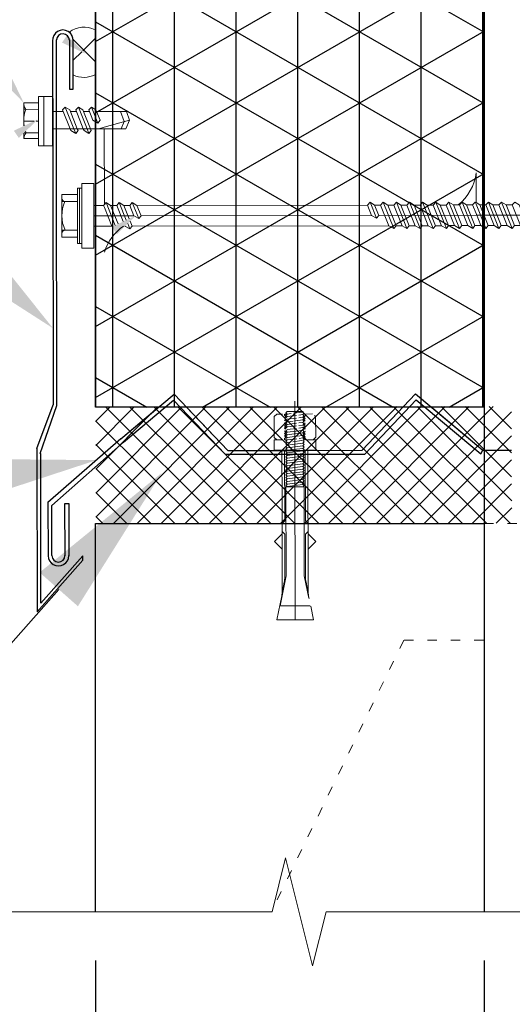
# Model space of a CAD drawing. Header units: millimetres. Extents: x 2842173 to 10151342, y -218675 to 375325.
# Tile 49 of 107: x 2933038 to 2933672, y 114681 to 115949. Entities that reach past the tile are written whole.
import ezdxf
from ezdxf import colors
from ezdxf.entities.mleader import LeaderData, LeaderLine
from ezdxf.math import Vec2, Vec3

# ---------------------------------------------------------------- set-up
doc = ezdxf.new("R2010")
doc.units = ezdxf.units.MM
doc.linetypes.add('ACAD_ISO03W100', pattern=[30, 12, -18])
doc.linetypes.add('IMPORT-ACAD_ISO02W100', pattern=[15, 12, -3])
doc.layers.get('Defpoints').update_dxf_attribs({"color": 255})
for name, color, linetype, lineweight in [('Axes_Ном._пера__7', 7, 'Continuous', 15), ('колонна_Ном._пера__7', 7, 'Continuous', 15), ('Линии_Ном._пера__7', 7, 'Continuous', 15), ('СО_штриховка_Ном._пера__1', 7, 'Continuous', 15), ('Узлы_Ном._пера__10', 134, 'Continuous', 15), ('Узлы_Ном._пера__13', 54, 'Continuous', 15)]:
    doc.layers.add(name, color=color, linetype=linetype, lineweight=lineweight)
doc.layers.add('Линии_Ном._пера__28', color=7, linetype='Continuous', lineweight=30, true_color=0xa80f02)
doc.layers.add('Узлы_Ном._пера__11', color=7, linetype='Continuous', lineweight=15, true_color=0x6c80ff)
doc.styles.add('4ertejniy', font='isocpeur.ttf')
doc.styles.add('ICOCPEUR', font='isocpeur.ttf')
doc.styles.add('ISOCPEUR', font='isocpeur.ttf')
doc.dimstyles.new('Z 1 20', dxfattribs={"dimscale": 100, "dimtxt": 3, "dimasz": 2.5, "dimexe": 1.25, "dimexo": 0.625, "dimtad": 1, "dimdec": 0, "dimlfac": 0.2, "dimrnd": 0.001, "dimtxsty": '4ertejniy', "dimblk": 'OBLIQUE', "dimcen": 2.5, "dimdle": 2, "dimclrt": 256, "dimadec": 0, "dimazin": 2, "dimtfac": 0.75, "dimtdec": 0, "dimtmove": 1, "dimatfit": 3, "dimldrblk": 'OBLIQUE', "dimfxl": 1, "dimtfill": 1, "dimtolj": 1, "dimarcsym": 1})

# ---------------------------------------------------------------- blocks, each defined once
blk = doc.blocks.new('_Oblique')
at = {"color": 0, "linetype": 'ByBlock', "lineweight": -2}
blk.add_line((-0.5, -0.5), (0.5, 0.5), dxfattribs=at)
blk = doc.blocks.new('*D554')
at = {"color": 0, "linetype": 'ByBlock', "lineweight": -2, "ltscale": 50, "transparency": 16777216}
for p, q in [((2933135.3, 114737.7), (2933135.3, 114139.8)), ((2933635.3, 114737.7), (2933635.3, 114139.8)), ((2932985.3, 114264.8), (2933785.3, 114264.8))]:
    blk.add_line(p, q, dxfattribs=at)
at = {"layer": 'Defpoints', "color": 0, "linetype": 'ByBlock', "ltscale": 50, "transparency": 16777216}
for p in [(2933135.3, 114800.2), (2933635.3, 114800.2), (2933635.3, 114264.8)]:
    blk.add_point(p, dxfattribs=at)
at = {"linetype": 'ByBlock', "lineweight": 25, "ltscale": 50, "transparency": 16777216, "insert": (2933385.3, 114452.3), "char_height": 250, "attachment_point": 5, "style": 'ICOCPEUR', "bg_fill": 3, "box_fill_scale": 1.1, "bg_fill_color": 256, "bg_fill_true_color": 13158600, "bg_fill_transparency": 0}
blk.add_mtext('\\A1;100', dxfattribs=at)
at = {"color": 0, "linetype": 'ByBlock', "lineweight": -2, "ltscale": 50, "transparency": 16777216, "xscale": 150, "yscale": 150, "zscale": 150, "rotation": 180}
blk.add_blockref('_Oblique', (2933135.3, 114264.8), dxfattribs=at)
at = {"color": 0, "linetype": 'ByBlock', "lineweight": -2, "ltscale": 50, "transparency": 16777216, "xscale": 150, "yscale": 150, "zscale": 150}
blk.add_blockref('_Oblique', (2933635.3, 114264.8), dxfattribs=at)
blk = doc.blocks.new('*D555')
at = {"color": 0, "linetype": 'ByBlock', "lineweight": -2, "ltscale": 50, "transparency": 16777216}
for p, q in [((2933635.3, 114737.7), (2933635.3, 114139.8)), ((2933984.8, 114730.6), (2933984.8, 114139.8)), ((2933485.3, 114264.8), (2934134.8, 114264.8))]:
    blk.add_line(p, q, dxfattribs=at)
at = {"layer": 'Defpoints', "color": 0, "linetype": 'ByBlock', "ltscale": 50, "transparency": 16777216}
for p in [(2933635.3, 114800.2), (2933984.8, 114793.1), (2933984.8, 114264.8)]:
    blk.add_point(p, dxfattribs=at)
at = {"linetype": 'ByBlock', "lineweight": 25, "ltscale": 50, "transparency": 16777216, "insert": (2933834.8, 114452.3), "char_height": 250, "attachment_point": 5, "style": 'ICOCPEUR', "bg_fill": 3, "box_fill_scale": 1.1, "bg_fill_color": 256, "bg_fill_true_color": 13158600, "bg_fill_transparency": 0}
blk.add_mtext('\\A1;70', dxfattribs=at)
at = {"color": 0, "linetype": 'ByBlock', "lineweight": -2, "ltscale": 50, "transparency": 16777216, "xscale": 150, "yscale": 150, "zscale": 150, "rotation": 180}
blk.add_blockref('_Oblique', (2933635.3, 114264.8), dxfattribs=at)
at = {"color": 0, "linetype": 'ByBlock', "lineweight": -2, "ltscale": 50, "transparency": 16777216, "xscale": 150, "yscale": 150, "zscale": 150}
blk.add_blockref('_Oblique', (2933984.8, 114264.8), dxfattribs=at)

msp = doc.modelspace()

# ---------------------------------------------------------------- hatches: boundary and pattern name
at = {"ltscale": 6}
h = msp.add_hatch(dxfattribs=at)
h.set_pattern_fill('NET3', color=256, scale=25, angle=-90, style=0)
h.set_pattern_definition([(270, (134156.97, -1288715.38), (79.375, -1e-14), []), (330, (134156.97, -1288715.38), (39.6875, 68.7407664), []), (30, (134156.97, -1288715.38), (-39.6875, 68.7407664), [])])
h.paths.add_polyline_path([(2933635.348, 117109.742), (2933135.348, 117109.742), (2933135.348, 116751.248), (2933153.026, 116733.57), (2933153.026, 116633.57), (2933135.348, 116615.892), (2933135.348, 116151.248), (2933153.026, 116133.57), (2933153.026, 116033.57), (2933135.348, 116015.892), (2933135.348, 115450.167), (2933635.348, 115450.167)])
at = {"layer": 'колонна_Ном._пера__7', "linetype": 'Continuous', "lineweight": 15}
for points in [[(2933381.873, 115407.836), (2933380.203, 115409.503), (2933381.869, 115411.173), (2933380.336, 115412.977), (2933381.864, 115414.51), (2933380.193, 115416.176), (2933381.86, 115417.847), (2933380.189, 115419.513), (2933381.855, 115421.184), (2933380.184, 115422.85), (2933381.85, 115424.521), (2933380.18, 115426.187), (2933381.846, 115427.857), (2933380.175, 115429.523), (2933381.841, 115431.194), (2933380.17, 115432.86), (2933381.837, 115434.531), (2933380.166, 115436.197), (2933381.832, 115437.868), (2933380.161, 115439.534), (2933381.827, 115441.205), (2933378.491, 115441.2), (2933378.493, 115439.532), (2933380.164, 115437.865), (2933378.497, 115436.195), (2933380.168, 115434.529), (2933378.502, 115432.858), (2933380.173, 115431.192), (2933378.507, 115429.521), (2933380.177, 115427.855), (2933378.511, 115426.184), (2933380.182, 115424.518), (2933378.516, 115422.848), (2933380.187, 115421.181), (2933378.52, 115419.511), (2933380.191, 115417.845), (2933378.525, 115416.174), (2933380.196, 115414.508), (2933378.53, 115412.837), (2933380.2, 115411.171), (2933378.534, 115409.5), (2933378.536, 115407.832)], [(2933402.728, 115407.865), (2933405.231, 115407.869), (2933405.23, 115408.703), (2933403.559, 115410.369), (2933405.225, 115412.04), (2933403.555, 115413.706), (2933405.221, 115415.376), (2933403.55, 115417.043), (2933405.216, 115418.713), (2933403.545, 115420.379), (2933405.211, 115422.05), (2933403.541, 115423.716), (2933405.207, 115425.387), (2933403.536, 115427.053), (2933405.202, 115428.724), (2933403.532, 115430.39), (2933405.198, 115432.06), (2933403.527, 115433.727), (2933405.193, 115435.397), (2933403.522, 115437.063), (2933405.188, 115438.734), (2933405.185, 115441.237), (2933402.682, 115441.233), (2933401.849, 115440.398), (2933403.52, 115438.732), (2933401.854, 115437.061), (2933403.525, 115435.395), (2933401.859, 115433.724), (2933403.529, 115432.058), (2933401.863, 115430.387), (2933403.534, 115428.721), (2933401.868, 115427.051), (2933403.538, 115425.385), (2933401.872, 115423.714), (2933403.543, 115422.048), (2933401.877, 115420.377), (2933403.548, 115418.711), (2933401.882, 115417.04), (2933403.552, 115415.374), (2933401.886, 115413.703), (2933403.557, 115412.037), (2933401.891, 115410.367), (2933403.561, 115408.701)]]:
    msp.add_hatch(color=7, dxfattribs=at).paths.add_polyline_path(points)
at = {"layer": 'Узлы_Ном._пера__10', "linetype": 'Continuous', "lineweight": 15}
h = msp.add_hatch(dxfattribs=at)
h.set_pattern_fill('FP_15', color=134, scale=0.272427, angle=0.078891, style=0, pattern_type=2)
h.set_pattern_definition([(45.07889, (2921727.662, 107264.136), (-15.432005, 15.389566), []), (135.07889, (2921727.662, 107264.136), (15.389566, 15.432005), [])])
h.paths.add_polyline_path([(2933135.348, 115450.167), (2933135.492, 115299.798), (2933670.913, 115300.536), (2933670.769, 115450.904), (2933216.652, 115450.279)])
at = {"layer": 'Узлы_Ном._пера__11', "linetype": 'Continuous', "lineweight": 15, "true_color": 0x6c80ff}
for points in [[(2933092.017, 115919.412), (2933123.077, 115904.816), (2933098.43, 115928.697)], [(2933030.041, 115805.984), (2933036.479, 115796.718), (2933061.061, 115820.666)], [(2933156.22, 115682.061), (2933162.658, 115672.794), (2933187.24, 115696.743)]]:
    msp.add_hatch(color=171, dxfattribs=at).paths.add_polyline_path(points)
at = {"layer": 'Узлы_Ном._пера__13', "linetype": 'Continuous', "lineweight": 15}
h = msp.add_hatch(dxfattribs=at)
h.set_pattern_fill('FP_12', color=54, scale=0.272427, angle=0.078891, style=0, pattern_type=2)
h.set_pattern_definition([(45.0789, (2921727.66, 107264.136), (-38.58001, 38.47392), []), (135.0789, (2921727.66, 107264.136), (38.47392, 38.58001), [])])
h.paths.add_polyline_path([(2933101.129, 115933.02), (2933103.373, 115930.901), (2933105.067, 115928.321), (2933106.118, 115925.419), (2933106.72, 115920.664), (2933123.077, 115904.816), (2933106.481, 115912.615), (2933106.519, 115877.751), (2933113.424, 115875.408), (2933120.678, 115874.673), (2933127.913, 115875.582), (2933134.759, 115878.09), (2933134.68, 115935.932), (2933128.042, 115938.368), (2933121.034, 115939.303), (2933113.99, 115938.692), (2933107.247, 115936.564)])

# ---------------------------------------------------------------- linework, layer by layer
at = {"lineweight": 35, "ltscale": 6}
msp.add_lwpolyline([(2933135.348, 115450.167), (2933135.348, 116015.892), (2933153.026, 116033.57), (2933153.026, 116133.57), (2933135.348, 116151.248), (2933135.348, 116615.892), (2933153.026, 116633.57), (2933153.026, 116733.57), (2933135.348, 116751.248), (2933135.348, 117109.742)], dxfattribs=at)
at = {"color": 250, "linetype": 'Continuous', "lineweight": 30, "ltscale": 15}
for points in [[(2933635.348, 115450.167), (2933635.348, 117109.742)], [(2933635.348, 117109.742), (2933635.348, 115450.167)], [(2933635.348, 115450.167), (2933635.348, 117109.742)], [(2933635.348, 117109.742), (2933635.348, 114800.167)], [(2933635.348, 115450.167), (2933135.348, 115450.167)], [(2933135.348, 114800.167), (2933135.348, 115300.167), (2933635.348, 115300.167)]]:
    msp.add_lwpolyline(points, dxfattribs=at)
at = {"color": 0, "linetype": 'ACAD_ISO03W100', "lineweight": 9}
for points in [[(2933635.348, 115300.167), (2933935.348, 115300.167)], [(2933634.425, 115150.167), (2933531.957, 115150.167), (2933361.444, 114800.167)]]:
    msp.add_lwpolyline(points, dxfattribs=at)
at = {"layer": 'Axes_Ном._пера__7', "color": 7, "linetype": 'Continuous', "lineweight": 15}
for p, q in [((2933133.109, 115696.395), (2933135.009, 115696.397)), ((2933135.009, 115696.397), (2933146.577, 115696.413)), ((2933146.577, 115696.413), (2933184.554, 115696.466)), ((2933193.752, 115696.478), (2933490.554, 115696.887)), ((2933499.752, 115696.9), (2933625.074, 115697.072)), ((2933625.074, 115697.072), (2933910.432, 115697.465))]:
    msp.add_line(p, q, dxfattribs=at)
at = {"layer": 'колонна_Ном._пера__7', "color": 7, "linetype": 'Continuous', "lineweight": 15}
for p, q in [((2933068.665, 115786.509), (2933068.577, 115850.144)), ((2933061.877, 115833.506), (2933042.882, 115833.48)), ((2933079.497, 115830.727), (2933093.61, 115830.747)), ((2933107.402, 115808.462), (2933096.173, 115836.411)), ((2933102.808, 115830.76), (2933110.54, 115830.77)), ((2933124.332, 115808.485), (2933113.103, 115836.434)), ((2933119.738, 115830.783), (2933127.332, 115830.793)), ((2933138.217, 115815.746), (2933129.897, 115836.453)), ((2933136.531, 115830.806), (2933146.392, 115830.82)), ((2933056.082, 115818.309), (2933042.903, 115818.291)), ((2933061.898, 115818.317), (2933058.645, 115818.313)), ((2933061.919, 115803.327), (2933043.237, 115803.301)), ((2933084.952, 115808.431), (2933079.528, 115808.423)), ((2933102.566, 115808.455), (2933084.952, 115808.431)), ((2933109.834, 115802.409), (2933107.402, 115808.462)), ((2933119.496, 115808.478), (2933111.764, 115808.468)), ((2933112.699, 115806.142), (2933111.764, 115808.468)), ((2933126.702, 115802.586), (2933124.332, 115808.485)), ((2933126.764, 115802.432), (2933129.632, 115806.165)), ((2933134.855, 115808.5), (2933128.695, 115808.491)), ((2933129.629, 115806.165), (2933128.695, 115808.491)), ((2933146.422, 115808.516), (2933134.855, 115808.5)), ((2933139.449, 115808.506), (2933146.42, 115810.477)), ((2933114.621, 115732.036), (2933114.719, 115660.703)), ((2933111.812, 115714.671), (2933091.8, 115714.643)), ((2933133.091, 115709.695), (2933134.991, 115709.698)), ((2933146.557, 115710.888), (2933145.489, 115709.712)), ((2933160.604, 115684.136), (2933148.844, 115713.407)), ((2933174.837, 115690.873), (2933165.774, 115713.43)), ((2933179.216, 115709.759), (2933171.613, 115709.748)), ((2933496.887, 115693.168), (2933488.567, 115713.875)), ((2933505.493, 115713.899), (2933502.138, 115710.203)), ((2933536.08, 115679.92), (2933522.419, 115713.922)), ((2933528.263, 115710.239), (2933535.991, 115710.25)), ((2933553.006, 115679.944), (2933539.345, 115713.945)), ((2933545.189, 115710.262), (2933552.917, 115710.273)), ((2933569.932, 115679.967), (2933556.27, 115713.968)), ((2933562.115, 115710.286), (2933569.842, 115710.296)), ((2933586.857, 115679.99), (2933573.196, 115713.992)), ((2933579.041, 115710.309), (2933586.768, 115710.32)), ((2933603.783, 115680.013), (2933590.122, 115714.015)), ((2933595.967, 115710.332), (2933603.694, 115710.343)), ((2933620.709, 115680.037), (2933607.048, 115714.038)), ((2933612.893, 115710.356), (2933620.62, 115710.366)), ((2933625.054, 115711.373), (2933623.974, 115714.062)), ((2933637.635, 115680.06), (2933625.054, 115711.373)), ((2933629.818, 115710.379), (2933637.546, 115710.39)), ((2933654.561, 115680.083), (2933640.9, 115714.085)), ((2933646.744, 115710.402), (2933654.472, 115710.413)), ((2933671.487, 115680.107), (2933657.826, 115714.108)), ((2933663.67, 115710.426), (2933671.397, 115710.436)), ((2933182.3, 115683.162), (2933179.768, 115689.464)), ((2933111.863, 115678.085), (2933091.85, 115678.057)), ((2933146.595, 115683.113), (2933135.028, 115683.097)), ((2933135.028, 115683.097), (2933146.595, 115683.113)), ((2933179.435, 115679.429), (2933176.631, 115686.408)), ((2933522.019, 115683.63), (2933529.746, 115683.641)), ((2933625.092, 115683.772), (2933631.302, 115683.78)), ((2933391.822, 115452.89), (2933391.815, 115457.552)), ((2933391.825, 115450.52), (2933391.822, 115452.89)), ((2933391.902, 115394.403), (2933391.825, 115450.52)), ((2933365.148, 115437.845), (2933365.185, 115411.15)), ((2933381.823, 115444.541), (2933402.678, 115444.57)), ((2933418.537, 115437.918), (2933418.574, 115411.224)), ((2933375.218, 115394.38), (2933375.311, 115326.633)), ((2933381.896, 115391.152), (2933401.914, 115393.683)), ((2933381.901, 115387.816), (2933401.918, 115390.346)), ((2933381.905, 115384.479), (2933401.923, 115387.009)), ((2933392.202, 115176.68), (2933391.902, 115394.403)), ((2933408.586, 115394.426), (2933408.68, 115326.679)), ((2933381.924, 115371.132), (2933401.941, 115373.662)), ((2933381.933, 115364.458), (2933401.95, 115366.988)), ((2933381.938, 115361.121), (2933401.955, 115363.651)), ((2933381.951, 115351.111), (2933401.969, 115353.641)), ((2933381.956, 115347.774), (2933401.973, 115350.304)), ((2933409.666, 115203.916), (2933403.803, 115233.021)), ((2933375.287, 115210.368), (2933378.141, 115224.74)), ((2933409.025, 115210.414), (2933406.131, 115224.779))]:
    msp.add_line(p, q, dxfattribs=at)
at = {"layer": 'колонна_Ном._пера__7', "color": 7, "linetype": 'IMPORT-ACAD_ISO02W100', "lineweight": 15}
for p, q in [((2933381.832, 115437.868), (2933401.849, 115440.398)), ((2933381.837, 115434.531), (2933401.854, 115437.061)), ((2933381.846, 115427.857), (2933401.863, 115430.387)), ((2933381.85, 115424.521), (2933401.868, 115427.051)), ((2933381.855, 115421.184), (2933401.872, 115423.714)), ((2933380.198, 115412.839), (2933381.869, 115411.173)), ((2933381.86, 115417.847), (2933401.877, 115420.377)), ((2933391.054, 115415.672), (2933381.864, 115414.51)), ((2933403.566, 115405.364), (2933401.9, 115403.693)), ((2933405.23, 115408.703), (2933405.231, 115407.869))]:
    msp.add_line(p, q, dxfattribs=at)
at = {"layer": 'колонна_Ном._пера__7', "color": 7, "linetype": 'Continuous', "lineweight": 15, "flags": 128}
for points in [[(2933061.866, 115841.866), (2933042.87, 115841.84), (2933042.911, 115812.076)], [(2933111.764, 115808.468), (2933102.017, 115832.728), (2933096.173, 115836.411), (2933092.818, 115832.715), (2933102.566, 115808.455)], [(2933128.695, 115808.491), (2933118.948, 115832.751), (2933113.103, 115836.434), (2933109.748, 115832.738), (2933119.496, 115808.478)], [(2933146.392, 115830.82), (2933175.047, 115830.859), (2933179.104, 115819.716)], [(2933167.233, 115830.848), (2933172.015, 115817.712), (2933167.995, 115808.545)], [(2933146.42, 115810.477), (2933179.104, 115819.716), (2933174.209, 115808.554), (2933146.422, 115808.516)], [(2933102.566, 115808.455), (2933103.5, 115806.129), (2933109.834, 115802.409), (2933112.701, 115806.142)], [(2933119.496, 115808.478), (2933120.431, 115806.152), (2933126.613, 115802.521)], [(2933042.924, 115802.996), (2933042.934, 115795.861), (2933061.929, 115795.887)], [(2933117.452, 115732.04), (2933111.789, 115732.032), (2933111.887, 115660.699), (2933117.551, 115660.706)], [(2933111.875, 115669.002), (2933091.863, 115668.975), (2933091.787, 115723.701), (2933111.8, 115723.729)], [(2933134.991, 115709.698), (2933145.488, 115709.712), (2933146.562, 115707.04)], [(2933164.272, 115685.872), (2933154.688, 115709.725), (2933148.844, 115713.407), (2933146.557, 115710.888)], [(2933146.562, 115707.04), (2933156.171, 115683.126), (2933146.595, 115683.113)], [(2933178.505, 115692.609), (2933171.619, 115709.748), (2933165.774, 115713.43), (2933162.419, 115709.735), (2933170.772, 115688.948)], [(2933173.217, 115683.081), (2933179.435, 115679.429), (2933182.303, 115683.162), (2933511.968, 115683.616), (2933512.821, 115683.617), (2933502.139, 115710.203), (2933494.412, 115710.193)], [(2933182.568, 115713.45), (2933179.213, 115709.755), (2933184.555, 115696.462), (2933185.488, 115695.914)], [(2933190.888, 115692.743), (2933182.568, 115713.45), (2933188.413, 115709.768)], [(2933186.05, 115695.583), (2933190.886, 115692.741), (2933193.754, 115696.474), (2933188.413, 115709.768), (2933193.753, 115696.475), (2933188.407, 115709.771), (2933485.213, 115710.18)], [(2933512.819, 115683.617), (2933519.154, 115679.897), (2933505.493, 115713.899), (2933511.338, 115710.216)], [(2933519.154, 115679.897), (2933522.019, 115683.63), (2933511.338, 115710.216), (2933522.019, 115683.63), (2933511.338, 115710.216), (2933511.932, 115710.217), (2933519.065, 115710.226)], [(2933538.945, 115683.653), (2933528.263, 115710.239), (2933538.945, 115683.653), (2933528.263, 115710.239), (2933522.419, 115713.922), (2933519.064, 115710.226), (2933529.746, 115683.641), (2933536.08, 115679.92), (2933538.947, 115683.653), (2933546.672, 115683.664)], [(2933555.871, 115683.677), (2933545.189, 115710.262), (2933555.871, 115683.677), (2933545.189, 115710.262), (2933539.345, 115713.945), (2933535.99, 115710.25), (2933546.672, 115683.664), (2933553.006, 115679.944), (2933555.873, 115683.677), (2933563.598, 115683.687)], [(2933580.524, 115683.711), (2933572.797, 115683.7), (2933562.115, 115710.286), (2933572.797, 115683.7), (2933562.115, 115710.286), (2933556.27, 115713.968), (2933552.916, 115710.273), (2933563.598, 115683.687), (2933569.932, 115679.967), (2933572.799, 115683.7)], [(2933597.45, 115683.734), (2933589.722, 115683.723), (2933579.041, 115710.309), (2933589.722, 115683.723), (2933579.041, 115710.309), (2933573.196, 115713.992), (2933569.841, 115710.296), (2933580.524, 115683.711), (2933586.857, 115679.99), (2933589.725, 115683.723)], [(2933614.376, 115683.757), (2933606.648, 115683.746), (2933595.967, 115710.332), (2933606.648, 115683.746), (2933595.967, 115710.332), (2933590.122, 115714.015), (2933586.767, 115710.32), (2933597.45, 115683.734), (2933603.783, 115680.013), (2933606.651, 115683.746)], [(2933623.574, 115683.77), (2933612.893, 115710.356), (2933623.574, 115683.77), (2933612.893, 115710.356), (2933607.048, 115714.038), (2933603.693, 115710.343), (2933614.376, 115683.757), (2933620.709, 115680.037), (2933623.576, 115683.77), (2933625.092, 115683.772)], [(2933625.052, 115713.383), (2933623.974, 115714.062), (2933620.619, 115710.366), (2933625.071, 115699.287)], [(2933640.5, 115683.793), (2933629.818, 115710.379), (2933640.5, 115683.793), (2933629.818, 115710.379), (2933625.052, 115713.383)], [(2933665.153, 115683.827), (2933657.426, 115683.816), (2933646.744, 115710.402), (2933657.426, 115683.816), (2933646.744, 115710.402), (2933640.9, 115714.085), (2933637.545, 115710.39), (2933648.227, 115683.804), (2933654.561, 115680.083), (2933657.428, 115683.816)], [(2933682.079, 115683.85), (2933674.352, 115683.84), (2933663.67, 115710.426), (2933674.352, 115683.84), (2933663.67, 115710.426), (2933657.826, 115714.108), (2933654.471, 115710.413), (2933665.153, 115683.827), (2933671.487, 115680.107), (2933674.354, 115683.84)], [(2933691.278, 115683.863), (2933680.596, 115710.449), (2933691.278, 115683.863), (2933680.596, 115710.449), (2933674.751, 115714.132), (2933671.397, 115710.436), (2933682.079, 115683.85), (2933688.412, 115680.13), (2933691.28, 115683.863), (2933699.005, 115683.874)], [(2933625.071, 115699.287), (2933631.302, 115683.78), (2933637.635, 115680.06), (2933640.502, 115683.793), (2933648.227, 115683.804)], [(2933146.595, 115683.113), (2933156.171, 115683.126), (2933157.197, 115682.524)], [(2933368.526, 115407.818), (2933365.189, 115407.813), (2933365.208, 115394.466), (2933381.892, 115394.489)], [(2933381.878, 115404.5), (2933380.212, 115402.829), (2933381.882, 115401.163), (2933380.216, 115399.492), (2933381.887, 115397.826), (2933380.221, 115396.155)], [(2933381.882, 115401.163), (2933401.9, 115403.693), (2933403.571, 115402.027), (2933401.904, 115400.356), (2933381.887, 115397.826)], [(2933401.904, 115400.356), (2933403.575, 115398.69), (2933401.909, 115397.019), (2933403.58, 115395.353), (2933402.647, 115394.418)], [(2933415.241, 115407.882), (2933418.578, 115407.887), (2933418.597, 115394.54), (2933402.747, 115394.518)], [(2933378.555, 115394.385), (2933378.68, 115303.676), (2933375.348, 115300.335)], [(2933380.221, 115396.155), (2933381.892, 115394.489), (2933401.909, 115397.019)], [(2933381.792, 115394.389), (2933380.226, 115392.819), (2933381.896, 115391.152), (2933380.23, 115389.482), (2933381.901, 115387.816), (2933380.235, 115386.145), (2933381.905, 115384.479), (2933380.239, 115382.808), (2933381.91, 115381.142), (2933380.244, 115379.471), (2933381.915, 115377.805), (2933380.249, 115376.134), (2933381.919, 115374.468), (2933380.253, 115372.798), (2933381.924, 115371.132), (2933380.258, 115369.461), (2933381.928, 115367.795), (2933380.262, 115366.124), (2933381.933, 115364.458), (2933380.267, 115362.787), (2933381.938, 115361.121), (2933380.272, 115359.45)], [(2933402.647, 115394.418), (2933401.914, 115393.683), (2933403.584, 115392.016), (2933401.918, 115390.346), (2933403.589, 115388.68), (2933401.923, 115387.009), (2933403.594, 115385.343), (2933401.927, 115383.672), (2933381.91, 115381.142)], [(2933405.249, 115394.421), (2933405.374, 115303.713), (2933408.716, 115300.38)], [(2933381.915, 115377.805), (2933401.932, 115380.335), (2933403.603, 115378.669), (2933401.937, 115376.999)], [(2933381.919, 115374.468), (2933401.937, 115376.999), (2933403.607, 115375.332), (2933401.941, 115373.662), (2933403.612, 115371.996), (2933401.946, 115370.325), (2933381.928, 115367.795)], [(2933401.927, 115383.672), (2933403.598, 115382.006), (2933401.932, 115380.335)], [(2933381.942, 115357.784), (2933401.96, 115360.314), (2933403.63, 115358.648), (2933401.964, 115356.978)], [(2933401.946, 115370.325), (2933403.617, 115368.659), (2933401.95, 115366.988), (2933403.621, 115365.322), (2933401.955, 115363.651), (2933403.626, 115361.985), (2933401.96, 115360.314)], [(2933380.272, 115359.45), (2933381.942, 115357.784), (2933380.276, 115356.114), (2933381.947, 115354.447), (2933380.281, 115352.777), (2933381.951, 115351.111), (2933380.285, 115349.44), (2933381.956, 115347.774), (2933381.498, 115347.314)], [(2933380.447, 115232.321), (2933380.288, 115347.313), (2933403.646, 115347.345), (2933403.804, 115232.353)], [(2933381.947, 115354.447), (2933401.964, 115356.978), (2933403.635, 115355.312), (2933401.969, 115353.641), (2933403.64, 115351.975), (2933401.973, 115350.304), (2933403.644, 115348.638), (2933402.353, 115347.343)], [(2933374.334, 115286.064), (2933375.369, 115285.033), (2933375.393, 115267.078)], [(2933375.362, 115289.752), (2933378.704, 115286.419), (2933378.78, 115231.285)], [(2933408.73, 115289.798), (2933405.398, 115286.456), (2933405.474, 115231.322)], [(2933409.768, 115286.113), (2933408.737, 115285.079), (2933408.762, 115267.124)], [(2933380.446, 115232.989), (2933372.759, 115194.281), (2933411.596, 115194.334)]]:
    msp.add_lwpolyline(points, dxfattribs=at)
for points in [[(2933079.694, 115786.524), (2933079.607, 115850.16), (2933061.854, 115850.135), (2933061.942, 115786.499)], [(2933111.764, 115808.468), (2933102.017, 115832.728)], [(2933128.695, 115808.491), (2933118.948, 115832.751)], [(2933141.082, 115819.478), (2933135.742, 115832.771), (2933141.082, 115819.478), (2933135.742, 115832.771), (2933129.897, 115836.453), (2933126.542, 115832.758), (2933131.884, 115819.465), (2933138.215, 115815.744)], [(2933111.764, 115808.468), (2933112.699, 115806.142)], [(2933128.695, 115808.491), (2933129.629, 115806.165)], [(2933133.167, 115654.689), (2933133.052, 115738.1), (2933117.444, 115738.079), (2933117.559, 115654.668)], [(2933154.687, 115709.725), (2933162.414, 115709.735)], [(2933164.272, 115685.872), (2933154.688, 115709.725)], [(2933178.505, 115692.609), (2933171.619, 115709.748)], [(2933499.752, 115696.9), (2933494.412, 115710.193), (2933499.752, 115696.9), (2933494.412, 115710.193), (2933488.567, 115713.875), (2933485.212, 115710.18), (2933490.554, 115696.887), (2933496.885, 115693.165)], [(2933179.768, 115689.464), (2933182.3, 115683.162)], [(2933135.028, 115683.097), (2933133.128, 115683.094)]]:
    msp.add_lwpolyline(points, close=True, dxfattribs=at)
at = {"layer": 'колонна_Ном._пера__7', "color": 7, "linetype": 'IMPORT-ACAD_ISO02W100', "lineweight": 15, "flags": 128}
for points in [[(2933365.148, 115437.845), (2933368.48, 115441.186), (2933381.827, 115441.205), (2933380.157, 115442.871), (2933381.823, 115444.541)], [(2933378.491, 115441.2), (2933378.493, 115439.532), (2933380.164, 115437.865), (2933378.497, 115436.195), (2933380.168, 115434.529), (2933378.502, 115432.858), (2933380.173, 115431.192), (2933378.507, 115429.521), (2933380.177, 115427.855), (2933378.511, 115426.184), (2933380.182, 115424.518), (2933378.516, 115422.848), (2933380.187, 115421.181), (2933378.52, 115419.511), (2933380.191, 115417.845), (2933378.525, 115416.174), (2933380.196, 115414.508), (2933378.53, 115412.837)], [(2933401.845, 115443.735), (2933381.827, 115441.205), (2933380.161, 115439.534), (2933381.832, 115437.868), (2933380.166, 115436.197), (2933381.837, 115434.531), (2933380.17, 115432.86), (2933381.841, 115431.194), (2933401.859, 115433.724)], [(2933402.678, 115444.57), (2933401.845, 115443.735), (2933403.515, 115442.069), (2933401.849, 115440.398), (2933403.52, 115438.732), (2933401.854, 115437.061), (2933403.525, 115435.395)], [(2933402.682, 115441.233), (2933415.195, 115441.251), (2933418.537, 115437.918)], [(2933405.185, 115441.237), (2933405.188, 115438.734), (2933403.522, 115437.063), (2933405.193, 115435.397), (2933403.527, 115433.727), (2933405.198, 115432.06), (2933403.532, 115430.39), (2933405.202, 115428.724), (2933403.536, 115427.053), (2933405.207, 115425.387), (2933403.541, 115423.716), (2933405.211, 115422.05), (2933403.545, 115420.379), (2933405.216, 115418.713), (2933403.55, 115417.043), (2933405.221, 115415.376), (2933403.555, 115413.706), (2933405.225, 115412.04), (2933403.559, 115410.369), (2933405.23, 115408.703)], [(2933381.841, 115431.194), (2933380.175, 115429.523), (2933381.846, 115427.857), (2933380.18, 115426.187), (2933381.85, 115424.521), (2933380.184, 115422.85), (2933381.855, 115421.184), (2933380.189, 115419.513), (2933381.86, 115417.847), (2933380.193, 115416.176), (2933381.864, 115414.51), (2933380.336, 115412.977)], [(2933403.525, 115435.395), (2933401.859, 115433.724), (2933403.529, 115432.058), (2933401.863, 115430.387), (2933403.534, 115428.721), (2933401.868, 115427.051), (2933403.538, 115425.385), (2933401.872, 115423.714), (2933403.543, 115422.048)], [(2933365.185, 115411.15), (2933368.526, 115407.818), (2933381.873, 115407.836), (2933380.207, 115406.166), (2933381.878, 115404.5), (2933401.895, 115407.03)], [(2933378.778, 115412.589), (2933380.2, 115411.171), (2933378.534, 115409.5), (2933378.536, 115407.832)], [(2933401.882, 115417.04), (2933403.552, 115415.374), (2933401.886, 115413.703), (2933381.869, 115411.173), (2933380.203, 115409.503), (2933381.873, 115407.836), (2933401.891, 115410.367)], [(2933403.548, 115418.711), (2933401.882, 115417.04), (2933391.218, 115415.692)], [(2933403.543, 115422.048), (2933401.877, 115420.377), (2933403.501, 115418.757)], [(2933401.886, 115413.703), (2933403.557, 115412.037), (2933401.891, 115410.367), (2933403.561, 115408.701), (2933401.895, 115407.03), (2933403.566, 115405.364)], [(2933418.574, 115411.224), (2933415.241, 115407.882), (2933402.728, 115407.865)]]:
    msp.add_lwpolyline(points, dxfattribs=at)
at = {"layer": 'колонна_Ном._пера__7', "color": 7, "linetype": 'Continuous', "lineweight": 15}
for centre, radius, start, end in [((2933057.901, 115841.866), 15.032, 180.696081, 213.892492), ((2933085.432, 115819.056), 42.53, 160.169741, 188.87009), ((2933053.949, 115795.75), 11.02, 136.72261, 178.334629), ((2933085.432, 115819.056), 42.53, 198.714194, 201.737292), ((2933096.335, 115719.166), 4.541, 179.972309, 268.850519), ((2933134.355, 115696.541), 42.53, 154.801574, 205.751831), ((2933096.398, 115673.522), 4.541, 91.307263, 179.574385), ((2933345.411, 115231.239), 33.368, 348.768959, 0.078891), ((2933438.842, 115231.368), 33.368, 180.078891, 191.388824)]:
    msp.add_arc(centre, radius, start, end, dxfattribs=at)
at = {"layer": 'Линии_Ном._пера__28', "color": 14, "linetype": 'Continuous', "lineweight": 30, "true_color": 0xa80f02}
for p, q in [((2933079.96, 115921.747), (2933080.163, 115774.214)), ((2933085.002, 115772.338), (2933084.795, 115922.914)), ((2933101.616, 115922.539), (2933101.703, 115859.265)), ((2933106.539, 115859.272), (2933106.453, 115921.702)), ((2933101.703, 115859.265), (2933106.539, 115859.272)), ((2933080.163, 115774.214), (2933080.606, 115452.927)), ((2933085.443, 115452.008), (2933085.002, 115772.338)), ((2933167.935, 115409.19), (2933236.32, 115466.867)), ((2933236.32, 115466.867), (2933305.408, 115394.284)), ((2933478.397, 115394.522), (2933547.284, 115467.295)), ((2933547.284, 115467.295), (2933633.796, 115394.736)), ((2933059.643, 115396.63), (2933080.606, 115452.927)), ((2933063.867, 115390.241), (2933085.443, 115452.008)), ((2933171.263, 115404.817), (2933235.686, 115459.153)), ((2933235.686, 115459.153), (2933302.005, 115389.478)), ((2933252.062, 115450.328), (2933305.408, 115394.284)), ((2933478.397, 115394.522), (2933531.587, 115450.713)), ((2933481.812, 115389.726), (2933547.939, 115459.583)), ((2933547.939, 115459.583), (2933630.984, 115389.931)), ((2933167.935, 115409.19), (2933073.981, 115327.193)), ((2933078.814, 115323.296), (2933171.263, 115404.817)), ((2933059.643, 115396.63), (2933060.068, 115186.6)), ((2933064.986, 115197.491), (2933064.591, 115390.537)), ((2933302.005, 115389.478), (2933391.909, 115389.602)), ((2933305.408, 115394.284), (2933478.397, 115394.522)), ((2933305.408, 115394.284), (2933391.902, 115394.403)), ((2933391.909, 115389.602), (2933481.812, 115389.726)), ((2933630.984, 115389.931), (2933633.796, 115394.736)), ((2933633.796, 115394.736), (2933670.847, 115394.787)), ((2933073.981, 115327.193), (2933074.211, 115258.816)), ((2933079.038, 115258.863), (2933078.814, 115323.296)), ((2933095.837, 115325.968), (2933100.673, 115325.975)), ((2933095.924, 115258.782), (2933095.837, 115325.968)), ((2933100.673, 115325.975), (2933100.76, 115258.789)), ((2933118.835, 115258.524), (2933064.986, 115197.491)), ((2933118.848, 115252.959), (2933118.835, 115258.524)), ((2933060.068, 115186.6), (2933118.848, 115252.959))]:
    msp.add_line(p, q, dxfattribs=at)
for centre, radius, start, end in [((2933093.208, 115922.383), 13.263, 357.059483, 182.746217), ((2933093.194, 115922.215), 8.428, 2.203076, 175.239296), ((2933087.48, 115258.81), 13.263, 179.869996, 0.287786), ((2933087.465, 115258.979), 8.428, 180.786608, 359.264702)]:
    msp.add_arc(centre, radius, start, end, dxfattribs=at)
at = {"layer": 'Линии_Ном._пера__7', "color": 7, "linetype": 'Continuous', "lineweight": 15}
for p, q in [((2933134.759, 115878.09), (2933134.68, 115935.932)), ((2933106.47, 115922.353), (2933106.472, 115920.905)), ((2933106.481, 115912.615), (2933106.519, 115877.751)), ((2933146.392, 115830.82), (2933175.047, 115830.859)), ((2933175.047, 115830.859), (2933179.104, 115819.716)), ((2933179.104, 115819.716), (2933174.209, 115808.554)), ((2933134.855, 115808.5), (2933084.952, 115808.431)), ((2933084.952, 115808.431), (2933085.002, 115772.338)), ((2933174.209, 115808.554), (2933146.422, 115808.516)), ((2933146.422, 115808.516), (2933146.556, 115711.577)), ((2933625.314, 115713.217), (2933625.261, 115751.871)), ((2933146.557, 115710.888), (2933148.844, 115713.407)), ((2933148.844, 115713.407), (2933154.689, 115709.725)), ((2933154.689, 115709.725), (2933162.42, 115709.735)), ((2933162.42, 115709.735), (2933165.774, 115713.43)), ((2933165.774, 115713.43), (2933171.619, 115709.748)), ((2933171.619, 115709.748), (2933179.216, 115709.759)), ((2933179.216, 115709.759), (2933182.568, 115713.45)), ((2933182.568, 115713.45), (2933188.407, 115709.771)), ((2933188.407, 115709.771), (2933485.212, 115710.18)), ((2933485.212, 115710.18), (2933488.567, 115713.875)), ((2933488.567, 115713.875), (2933494.412, 115710.193)), ((2933494.412, 115710.193), (2933502.138, 115710.203)), ((2933502.138, 115710.203), (2933505.493, 115713.899)), ((2933505.493, 115713.899), (2933511.338, 115710.216)), ((2933511.338, 115710.216), (2933519.064, 115710.226)), ((2933519.064, 115710.226), (2933522.419, 115713.922)), ((2933522.419, 115713.922), (2933528.264, 115710.239)), ((2933528.264, 115710.239), (2933535.99, 115710.25)), ((2933535.99, 115710.25), (2933539.345, 115713.945)), ((2933539.345, 115713.945), (2933545.19, 115710.262)), ((2933545.19, 115710.262), (2933552.916, 115710.273)), ((2933552.916, 115710.273), (2933556.27, 115713.968)), ((2933556.27, 115713.968), (2933562.115, 115710.286)), ((2933562.115, 115710.286), (2933569.841, 115710.296)), ((2933569.841, 115710.296), (2933573.196, 115713.992)), ((2933573.196, 115713.992), (2933579.041, 115710.309)), ((2933579.041, 115710.309), (2933586.767, 115710.32)), ((2933586.767, 115710.32), (2933590.122, 115714.015)), ((2933590.122, 115714.015), (2933595.967, 115710.332)), ((2933595.967, 115710.332), (2933602.194, 115710.341)), ((2933603.693, 115710.343), (2933607.048, 115714.038)), ((2933607.048, 115714.038), (2933612.893, 115710.356)), ((2933612.893, 115710.356), (2933620.619, 115710.366)), ((2933620.619, 115710.366), (2933623.974, 115714.062)), ((2933179.435, 115679.429), (2933173.1, 115683.15)), ((2933182.303, 115683.162), (2933179.435, 115679.429)), ((2933511.968, 115683.616), (2933182.303, 115683.162)), ((2933519.154, 115679.897), (2933512.819, 115683.617)), ((2933522.021, 115683.63), (2933519.154, 115679.897)), ((2933529.745, 115683.641), (2933522.021, 115683.63)), ((2933536.08, 115679.92), (2933529.745, 115683.641)), ((2933538.947, 115683.653), (2933536.08, 115679.92)), ((2933546.671, 115683.664), (2933538.947, 115683.653)), ((2933553.006, 115679.944), (2933546.671, 115683.664)), ((2933555.873, 115683.677), (2933553.006, 115679.944)), ((2933563.597, 115683.687), (2933555.873, 115683.677)), ((2933569.932, 115679.967), (2933563.597, 115683.687)), ((2933572.799, 115683.7), (2933569.932, 115679.967)), ((2933580.523, 115683.711), (2933572.799, 115683.7)), ((2933586.857, 115679.99), (2933580.523, 115683.711)), ((2933589.725, 115683.723), (2933586.857, 115679.99)), ((2933597.448, 115683.734), (2933589.725, 115683.723)), ((2933603.783, 115680.013), (2933597.448, 115683.734)), ((2933606.651, 115683.746), (2933603.783, 115680.013)), ((2933614.374, 115683.757), (2933606.651, 115683.746)), ((2933620.709, 115680.037), (2933614.374, 115683.757)), ((2933623.576, 115683.77), (2933620.709, 115680.037)), ((2933167.935, 115409.19), (2933216.652, 115450.279)), ((2933566.997, 115450.761), (2933633.796, 115394.736)), ((2933073.981, 115327.193), (2933167.935, 115409.19)), ((2933391.902, 115394.403), (2933478.397, 115394.522)), ((2933375.366, 115287.099), (2933375.311, 115326.633)), ((2933408.68, 115326.679), (2933408.734, 115287.145)), ((2933365.369, 115277.074), (2933375.366, 115287.099)), ((2933408.734, 115287.145), (2933418.758, 115277.148)), ((2933375.393, 115267.078), (2933365.369, 115277.074)), ((2933418.758, 115277.148), (2933408.762, 115267.124)), ((2933375.467, 115213.656), (2933375.393, 115267.078)), ((2933408.762, 115267.124), (2933408.835, 115213.702)), ((2933368.714, 115176.32), (2933374.828, 115207.111)), ((2933409.492, 115207.159), (2933410.196, 115203.667)), ((2933412.164, 115193.892), (2933415.691, 115176.385)), ((2933415.691, 115176.385), (2933368.714, 115176.32))]:
    msp.add_line(p, q, dxfattribs=at)
for centre, radius, start, end in [((2933120.29, 115906.991), 32.321, 63.562767, 126.358133), ((2933093.208, 115922.383), 13.263, 359.869996, 53.325269), ((2933120.29, 115906.991), 32.321, 244.781368, 296.595015), ((2933560.839, 115760.482), 64.995, 309.514942, 352.386468), ((2933560.839, 115760.482), 64.995, 309.514942, 352.386468), ((2933208.622, 115630.097), 64.995, 125.293497, 162.48157), ((2933342.099, 115213.61), 33.368, 348.768959, 0.078891), ((2933442.203, 115213.748), 33.368, 180.078891, 191.388824)]:
    msp.add_arc(centre, radius, start, end, dxfattribs=at)
at = {"layer": 'СО_штриховка_Ном._пера__1', "color": 7, "linetype": 'Continuous', "lineweight": 15, "flags": 128}
msp.add_lwpolyline([(2935300.038, 114800.167), (2934911.438, 114800.167), (2934894.082, 114730.742), (2934859.37, 114869.592), (2934842.013, 114800.167), (2933463.832, 114800.167), (2933431.887, 114800.167), (2933414.53, 114730.742), (2933379.818, 114869.592), (2933362.461, 114800.167), (2932930.261, 114800.167)], dxfattribs=at)

# ---------------------------------------------------------------- leaders
at = {"color": 0, "linetype": 'ByBlock', "lineweight": 9}
ml = msp.add_multileader_mtext('Standard', dxfattribs=at)
ml.set_content('3', style='ISOCPEUR')
ml.set_leader_properties(lineweight=0)
ml.build(insert=Vec2(0, 0))
ml.multileader.update_dxf_attribs({"text_left_attachment_type": 6, "text_right_attachment_type": 6, "dogleg_length": 100, "arrow_head_size": 200})
ctx = ml.context
ctx.base_point, ctx.char_height, ctx.arrow_head_size, ctx.plane_origin = Vec3(2932419.828, 116364.929), 300, 200, Vec3(2937090.246, 117055.808)
ctx.left_attachment, ctx.right_attachment, ctx.text_align_type = 6, 6, 1
notes = []
notes.append((ctx, [(0, (1, 1, 0), (2932673.828, 116364.929), (-1, 0), 100, [(1, [(2933042.87, 115841.84)], 0, [])])]))
ctx.mtext.insert, ctx.mtext.width, ctx.mtext.alignment, ctx.mtext.flow_direction = Vec3(2932545.765, 116724.929), 3767.60228, 2, 5
ml = msp.add_multileader_mtext('Standard', dxfattribs=at)
ml.set_content('4', style='ISOCPEUR')
ml.set_leader_properties(lineweight=0)
ml.build(insert=Vec2(0, 0))
ml.multileader.update_dxf_attribs({"text_left_attachment_type": 6, "text_right_attachment_type": 6, "dogleg_length": 100, "arrow_head_size": 200})
ctx = ml.context
ctx.base_point, ctx.char_height, ctx.arrow_head_size, ctx.plane_origin = Vec3(2932452.193, 115862.501), 300, 200, Vec3(2937090.246, 116773.368)
ctx.left_attachment, ctx.right_attachment, ctx.text_align_type = 6, 6, 1
notes.append((ctx, [(0, (1, 1, 0), (2932736.193, 115862.501), (-1, 0), 100, [(1, [(2933080.47, 115551.611)], 0, [])])]))
ctx.mtext.insert, ctx.mtext.width, ctx.mtext.alignment, ctx.mtext.flow_direction = Vec3(2932544.193, 116222.501), 3767.60228, 2, 5
ml = msp.add_multileader_mtext('Standard', dxfattribs=at)
ml.set_content('5', style='ISOCPEUR')
ml.set_leader_properties(lineweight=0)
ml.build(insert=Vec2(0, 0))
ml.multileader.update_dxf_attribs({"text_left_attachment_type": 6, "text_right_attachment_type": 6, "dogleg_length": 100, "arrow_head_size": 200})
ctx = ml.context
ctx.base_point, ctx.char_height, ctx.arrow_head_size, ctx.plane_origin = Vec3(2932482.193, 115319.864), 300, 200, Vec3(2937090.246, 116230.73)
ctx.left_attachment, ctx.right_attachment, ctx.text_align_type = 6, 6, 1
notes.append((ctx, [(0, (1, 1, 0), (2932736.193, 115319.864), (-1, 0), 100, [(1, [(2933136.621, 115381.861)], 0, [])])]))
ctx.mtext.insert, ctx.mtext.width, ctx.mtext.alignment, ctx.mtext.flow_direction = Vec3(2932559.193, 115679.864), 3767.60228, 2, 5
ml = msp.add_multileader_mtext('Standard', dxfattribs=at)
ml.set_content('6', style='ISOCPEUR')
ml.set_leader_properties(lineweight=0)
ml.build(insert=Vec2(0, 0))
ml.multileader.update_dxf_attribs({"text_left_attachment_type": 6, "text_right_attachment_type": 6, "dogleg_length": 100, "arrow_head_size": 200})
ctx = ml.context
ctx.base_point, ctx.char_height, ctx.arrow_head_size, ctx.plane_origin = Vec3(2932482.193, 114817.558), 300, 200, Vec3(2937090.246, 115728.424)
ctx.left_attachment, ctx.right_attachment, ctx.text_align_type = 6, 6, 1
notes.append((ctx, [(0, (1, 1, 0), (2932736.193, 114817.558), (-1, 0), 100, [(1, [(2933220.349, 115365.303)], 0, [])])]))
ctx.mtext.insert, ctx.mtext.width, ctx.mtext.alignment, ctx.mtext.flow_direction = Vec3(2932559.193, 115177.558), 3767.60228, 2, 5
for ctx, leaders in notes:
    for number, flags, end, landing, length, lines in leaders:
        leader = LeaderData()
        leader.index, (leader.has_last_leader_line, leader.has_dogleg_vector, leader.attachment_direction) = number, flags
        leader.last_leader_point, leader.dogleg_vector, leader.dogleg_length = Vec3(end), Vec3(landing), length
        for number, points, colour, breaks in lines:
            line = LeaderLine()
            line.index, line.vertices, line.color, line.breaks = number, Vec3.list(points), colors.encode_raw_color(colour), breaks
            leader.lines.append(line)
        ctx.leaders.append(leader)

# ---------------------------------------------------------------- next in the draw order: dimensions: what is measured, and where the dimension line sits
at = {"color": 250, "linetype": 'ByBlock', "lineweight": 25, "ltscale": 50}
dim = msp.add_linear_dim(base=(2933635.348, 114264.81), p1=(2933135.348, 114800.167), p2=(2933635.348, 114800.167), dimstyle='Z 1 20', override={"dimtxt": 2.5, "dimasz": 1.5, "dimtxsty": 'ICOCPEUR', "dimdle": 1.5}, dxfattribs=at)
dim.commit()
dim.dimension.update_dxf_attribs({"geometry": '*D554', "text_midpoint": (2933385.348, 114264.81), "dimtype": 160})

# ---------------------------------------------------------------- next in the draw order: dimensions: what is measured, and where the dimension line sits
dim = msp.add_linear_dim(base=(2933984.846, 114264.81), p1=(2933635.348, 114800.167), p2=(2933984.846, 114793.097), dimstyle='Z 1 20', override={"dimtxt": 2.5, "dimasz": 1.5, "dimtxsty": 'ICOCPEUR', "dimdle": 1.5}, dxfattribs=at)
dim.commit()
dim.dimension.update_dxf_attribs({"geometry": '*D555', "text_midpoint": (2933834.846, 114264.81), "dimtype": 160})

doc.saveas('drawing.dxf')
